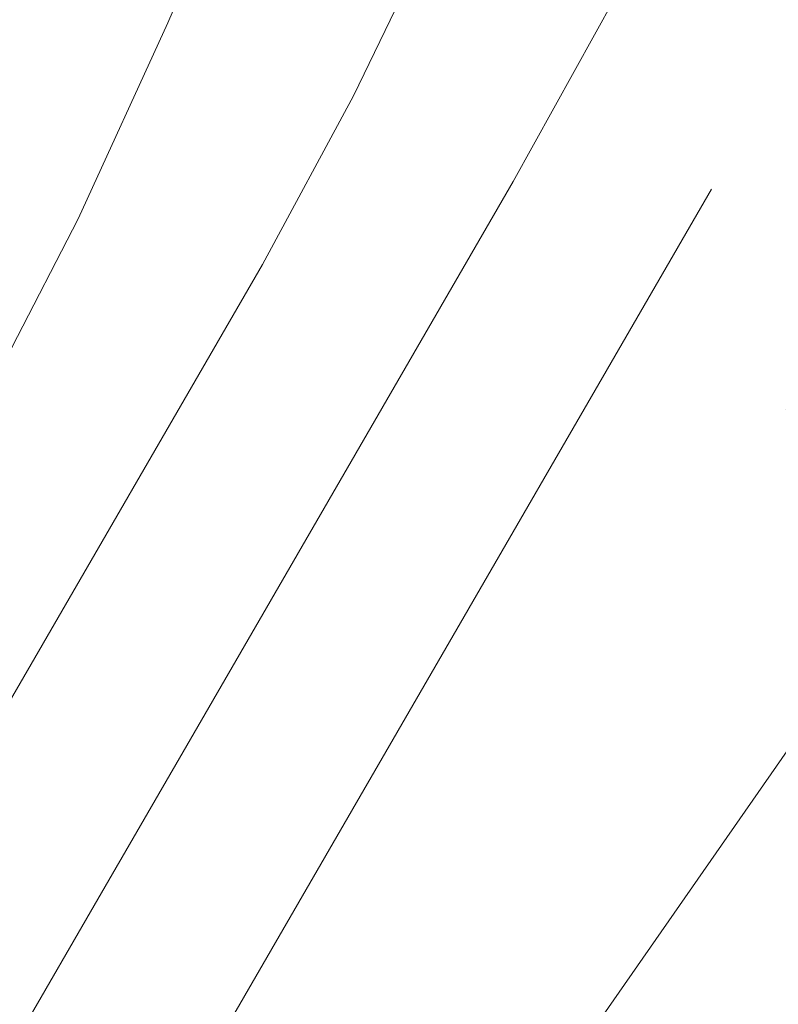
# Model space of a CAD drawing. Extents: x 1926935 to 1928139, y 199322 to 200300.
# Tile 6 of 256: x 1927226.43 to 1927231.6, y 199446.73 to 199453.44. Entities that reach past the tile are written whole.
import ezdxf

# ---------------------------------------------------------------- set-up
doc = ezdxf.new("R2010")
doc.units = 0
doc.header["$MEASUREMENT"] = 0
for name, pattern in [('DGN Style 2', [14.030763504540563, 8.418458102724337, -5.612305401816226]), ('DGN Style 3', [19.64306890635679, 14.03076350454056, -5.612305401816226]), ('treert', [0.2999994, -0.1499997, -0.1499997])]:
    doc.linetypes.add(name, pattern=pattern)
for name, color, linetype, lineweight in [('DT_X_Contour_Major', 132, 'DGN Style 3', 30), ('DT_X_Contour_Minor', 136, 'DGN Style 3', 0), ('DT_X_Terrain_Ground_Line', 92, 'DGN Style 3', 13), ('SV_X_Top_of_Bank', 97, 'DGN Style 2', 0), ('VG_X_Tree_Line_Rt', 3, 'treert', 0)]:
    doc.layers.add(name, color=color, linetype=linetype, lineweight=lineweight)

# ---------------------------------------------------------------- blocks, each defined once
blk = doc.blocks.new('*U2117', base_point=(1927600.1255, 199832.7095, 682.6088333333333))
at = {"layer": 'DT_X_Contour_Major', "elevation": 714.9999999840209, "flags": 128}
blk.add_lwpolyline([(1927550.322298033, 199578.1028711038), (1927546.807933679, 199580.9571363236), (1927546.035043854, 199581.5024553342), (1927545.22253053, 199581.9151558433), (1927544.370393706, 199582.1952378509), (1927543.478633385, 199582.3427013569), (1927541.047774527, 199582.5591127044), (1927540.202149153, 199582.6073200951), (1927539.488417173, 199582.5896337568), (1927538.906578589, 199582.5060536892), (1927538.4566334, 199582.3565798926), (1927537.432637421, 199581.8701247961), (1927536.30178448, 199581.6795864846), (1927533.677222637, 199581.4728128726), (1927529.558951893, 199581.2498039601), (1927523.946972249, 199581.0105597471), (1927506.99008133, 199580.3509281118), (1927501.418047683, 199580.1323892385), (1927497.41961493, 199579.9714963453), (1927494.99478307, 199579.8682494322), (1927494.143552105, 199579.8226484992), (1927493.971737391, 199579.7779073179), (1927493.772953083, 199579.7773998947), (1927493.305461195, 199579.8094335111), (1927492.569261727, 199579.874008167), (1927491.564354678, 199579.9711238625), (1927487.067855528, 199580.4175299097), (1927482.235658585, 199580.8895550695), (1927478.861931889, 199581.2175374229), (1927469.014102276, 199582.1739079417), (1927465.743985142, 199582.476559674), (1927463.319505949, 199582.6672369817), (1927461.740664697, 199582.745939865), (1927461.007461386, 199582.7126683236), (1927459.559001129, 199582.2961274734), (1927441.331092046, 199569.9678992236), (1927439.151486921, 199568.4930837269), (1927437.706483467, 199567.5146357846), (1927436.996081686, 199567.0325553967), (1927436.08114583, 199566.4088311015), (1927435.731863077, 199566.1607914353), (1927435.370216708, 199565.884465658), (1927434.996206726, 199565.5798537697), (1927434.609833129, 199565.2469557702), (1927433.563018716, 199564.3215129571), (1927432.862742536, 199563.724284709), (1927431.547024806, 199562.6266820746), (1927429.615865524, 199561.0287050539), (1927427.069264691, 199558.9303536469), (1927419.457740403, 199552.6675840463), (1927416.909482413, 199550.6081084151), (1927414.973351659, 199549.1267587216), (1927413.649348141, 199548.2235349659), (1927412.937471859, 199547.898437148), (1927411.855304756, 199547.8023442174), (1927411.448699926, 199547.7005221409), (1927411.040510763, 199547.4671256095), (1927410.630737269, 199547.1021546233), (1927410.219379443, 199546.605609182), (1927409.120312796, 199545.1060553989), (1927408.500474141, 199544.3559004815), (1927407.46525816, 199543.2301010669), (1927406.014664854, 199541.7286571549), (1927404.148694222, 199539.8515687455), (1927398.618936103, 199534.3451403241), (1927396.701273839, 199532.4551441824), (1927395.095605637, 199530.9149770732), (1927393.801931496, 199529.7246389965), (1927392.820251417, 199528.8841299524), (1927390.618429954, 199527.1092112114), (1927389.67708253, 199526.3588110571), (1927388.504406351, 199525.4387996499), (1927387.100401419, 199524.3491769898), (1927385.465067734, 199523.0899430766), (1927380.79573957, 199519.5058376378), (1927379.113526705, 199518.1949713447), (1927377.568884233, 199516.9504515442), (1927376.161812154, 199515.7722782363), (1927374.892310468, 199514.6604514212), (1927371.690399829, 199511.7840419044), (1927370.453575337, 199510.6769465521), (1927369.144534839, 199509.5129676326), (1927367.763278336, 199508.292105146), (1927366.309805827, 199507.0143590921), (1927362.33759113, 199503.5311915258), (1927360.893409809, 199502.2620645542), (1927359.54002687, 199501.0670593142), (1927358.277442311, 199499.9461758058), (1927357.105656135, 199498.8994140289), (1927354.101957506, 199496.2068782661), (1927352.901148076, 199495.1037106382), (1927351.55149376, 199493.8136095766), (1927350.052994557, 199492.3365750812), (1927348.405650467, 199490.6726071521), (1927343.814273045, 199485.9861147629), (1927342.214010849, 199484.3610657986), (1927340.856757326, 199483.0007881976), (1927339.742512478, 199481.90528196), (1927338.871276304, 199481.0745470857), (1927336.871991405, 199479.212282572), (1927335.94189519, 199478.3601228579), (1927334.651070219, 199477.200342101), (1927332.999516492, 199475.7329403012), (1927330.987234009, 199473.9579174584), (1927325.140175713, 199468.8143618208), (1927323.138422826, 199467.0400594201), (1927321.51845789, 199465.5748189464), (1927320.280280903, 199464.4186403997), (1927319.423891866, 199463.57152378), (1927317.649238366, 199461.7246286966), (1927316.764934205, 199460.8524383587), (1927315.443011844, 199459.6210386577), (1927313.683471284, 199458.0304295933), (1927311.486312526, 199456.0806111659), (1927305.043731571, 199450.4021495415), (1927302.854163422, 199448.4527728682), (1927301.117394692, 199446.8634890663), (1927299.83342538, 199445.6342981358), (1927299.002255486, 199444.7652000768), (1927297.389534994, 199442.9277290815), (1927296.613292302, 199442.0908423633), (1927295.494104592, 199440.9582854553), (1927294.031971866, 199439.5300583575), (1927292.226894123, 199437.80616107), (1927283.00299295, 199429.0714099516), (1927282.435866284, 199429.6719843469), (1927282.307514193, 199429.8143212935), (1927282.165512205, 199429.9839431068), (1927282.00986032, 199430.1808497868), (1927281.840558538, 199430.4050413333), (1927281.018633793, 199431.5149332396), (1927281.251842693, 199432.8817134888), (1927281.303497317, 199433.2108925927), (1927281.358514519, 199433.6126669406), (1927281.416894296, 199434.0870365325), (1927281.478636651, 199434.6340013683), (1927281.774613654, 199437.355892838), (1927281.962442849, 199438.9825246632), (1927281.991843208, 199439.3019988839), (1927281.999546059, 199439.5632936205), (1927281.985551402, 199439.7664088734), (1927281.949859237, 199439.9113446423), (1927281.732668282, 199440.4519594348), (1927280.543525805, 199443.6851064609), (1927280.310200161, 199444.4309743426), (1927280.119855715, 199445.2829435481), (1927279.97249247, 199446.2410140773), (1927279.868110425, 199447.3051859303), (1927279.64706657, 199450.2844459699), (1927279.560975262, 199451.3153854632), (1927279.468484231, 199452.1737589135), (1927279.369593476, 199452.8595663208), (1927279.264302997, 199453.372807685), (1927278.758014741, 199455.365279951), (1927276.054859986, 199460.9500372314), (1927275.527071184, 199462.0900084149), (1927275.10219967, 199463.1164545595), (1927274.780245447, 199464.0293756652), (1927274.561208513, 199464.8287717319), (1927273.779176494, 199468.2943949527), (1927273.586879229, 199468.7194879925), (1927273.546703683, 199468.8134411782), (1927273.508590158, 199468.913118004), (1927273.472538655, 199469.0185184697), (1927273.438549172, 199469.1296425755), (1927273.284742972, 199469.661576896), (1927272.218614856, 199469.3202732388), (1927271.982042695, 199469.2426083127), (1927271.729238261, 199469.1558865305), (1927271.460201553, 199469.060107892), (1927271.174932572, 199468.9552723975), (1927269.805802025, 199468.444907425), (1927267.293174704, 199466.5176704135), (1927266.579870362, 199465.9734183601), (1927265.516797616, 199465.1666209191), (1927264.103956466, 199464.0972780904), (1927262.341346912, 199462.7653898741), (1927253.299709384, 199455.9373056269), (1927254.643643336, 199467.8601362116), (1927255.072981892, 199470.3363496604), (1927255.785025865, 199472.6552054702), (1927256.779775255, 199474.8167036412), (1927258.057230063, 199476.8208441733), (1927261.840716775, 199481.9554087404), (1927263.083983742, 199483.6435459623), (1927263.976169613, 199484.8570342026), (1927264.517274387, 199485.5958734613), (1927264.707298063, 199485.8600637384), (1927264.745919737, 199485.9317058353), (1927264.767206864, 199485.9739189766), (1927264.80210199, 199486.0468268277), (1927264.850605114, 199486.1504293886), (1927264.912716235, 199486.2847266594), (1927265.234320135, 199486.9830682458), (1927264.433797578, 199486.8907279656), (1927263.963805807, 199486.8230377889), (1927262.89691159, 199486.6595416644), (1927261.233114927, 199486.4002395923), (1927258.972415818, 199486.0451315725), (1927247.02971427, 199484.1644136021), (1927245.783083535, 199481.2383311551), (1927245.542360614, 199480.6690949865), (1927245.354462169, 199480.2154218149), (1927245.219388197, 199479.8773116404), (1927245.137138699, 199479.654764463), (1927244.988239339, 199479.2153893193), (1927244.973340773, 199478.9484505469), (1927245.040319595, 199478.4771655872), (1927245.189175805, 199477.8015344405), (1927245.419909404, 199476.9215571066), (1927246.144368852, 199474.3024893), (1927246.217834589, 199473.2730304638), (1927245.894887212, 199472.1489548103), (1927245.175526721, 199470.9302623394), (1927244.059753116, 199469.6169530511), (1927240.555806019, 199465.9886391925), (1927239.364114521, 199464.6946950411), (1927238.417000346, 199463.5340979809), (1927237.714463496, 199462.5068480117), (1927237.256503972, 199461.6129451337), (1927236.36138167, 199459.4070002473), (1927235.912726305, 199458.4154488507), (1927235.238101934, 199457.0952533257), (1927234.337508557, 199455.4464136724), (1927233.210946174, 199453.4689298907), (1927229.905487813, 199447.7574476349), (1927228.820650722, 199445.8829639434), (1927228.045233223, 199444.5431245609), (1927227.579235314, 199443.7379294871), (1927227.422656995, 199443.4673787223), (1927227.417674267, 199443.4587690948), (1927227.409241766, 199443.4443278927), (1927227.387681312, 199443.4074615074), (1927227.352992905, 199443.3481699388), (1927227.305176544, 199443.2664531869), (1927227.16016231, 199443.0186416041), (1927227.030991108, 199442.7755510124), (1927226.752238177, 199442.2321379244), (1927226.323903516, 199441.3884023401), (1927225.745987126, 199440.2443442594), (1927222.70001994, 199434.2046540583)], dxfattribs=at)
at = {"layer": 'DT_X_Contour_Minor', "flags": 128}
for points, elevation in [([(1927597.534320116, 199579.910071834), (1927597.148359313, 199580.0078657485), (1927597.066630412, 199580.0307705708), (1927596.986855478, 199580.0575733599), (1927596.909034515, 199580.0882741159), (1927596.833167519, 199580.1228728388), (1927596.633460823, 199580.2203333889), (1927596.025875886, 199580.5866519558), (1927594.352901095, 199581.6125122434), (1927591.614536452, 199583.2979142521), (1927576.246916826, 199592.7754302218), (1927572.434795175, 199595.1260609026), (1927569.671329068, 199596.8285237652), (1927567.956518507, 199597.8828188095), (1927567.290363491, 199598.2889460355), (1927566.912157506, 199598.5077282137), (1927566.297179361, 199598.7140035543), (1927564.735899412, 199599.1687429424), (1927562.22831766, 199599.871946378), (1927558.774434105, 199600.8236138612), (1927548.30234222, 199603.6926792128), (1927544.860152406, 199604.6397376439), (1927542.387651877, 199605.3291139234), (1927540.884840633, 199605.7608080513), (1927540.351718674, 199605.9348200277), (1927540.12642453, 199606.1456175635), (1927538.713676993, 199605.7198129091), (1927538.211324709, 199605.5271668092), (1927537.309731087, 199605.1317162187), (1927536.008896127, 199604.5334611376), (1927534.308819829, 199603.7324015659), (1927529.242961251, 199601.3258367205), (1927527.408079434, 199600.5294665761), (1927525.702827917, 199599.9452797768), (1927524.127206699, 199599.5732763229), (1927522.681215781, 199599.4134562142), (1927518.9980804, 199599.2701803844), (1927517.278134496, 199599.089993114), (1927514.880648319, 199598.6568881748), (1927511.80562187, 199597.9708655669), (1927508.053055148, 199597.0319252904), (1927497.142823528, 199594.1908609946), (1927493.250317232, 199593.2897472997), (1927489.755472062, 199592.7172044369), (1927486.658288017, 199592.473232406), (1927483.958765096, 199592.5578312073), (1927472.288867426, 199593.7192908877), (1927464.032513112, 199588.5904509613), (1927462.000013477, 199587.3234509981), (1927461.329585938, 199586.9030442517), (1927459.849176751, 199585.9713758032), (1927458.999642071, 199585.4196415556), (1927457.561344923, 199584.4631901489), (1927455.534285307, 199583.1020215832), (1927452.918463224, 199581.3361358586), (1927442.509214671, 199574.2955459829), (1927438.780783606, 199571.7695046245), (1927437.701058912, 199571.035401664), (1927435.519118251, 199569.5479428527), (1927434.686148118, 199568.9564174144), (1927433.823693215, 199568.2974352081), (1927432.931753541, 199567.5709962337), (1927432.010329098, 199566.7771004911), (1927429.513884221, 199564.5701028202), (1927428.423276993, 199563.6225731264), (1927427.023788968, 199562.4352322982), (1927425.315420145, 199561.0080803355), (1927423.298170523, 199559.3411172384), (1927417.506997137, 199554.5761341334), (1927415.52846325, 199553.0056708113), (1927413.936241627, 199551.8680181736), (1927412.730332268, 199551.1631762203), (1927411.910735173, 199550.8911449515), (1927410.240225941, 199550.7428091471), (1927409.612562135, 199550.5856294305), (1927408.982452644, 199550.2253421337), (1927408.349897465, 199549.6619472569), (1927407.7148966, 199548.8954448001), (1927406.018300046, 199546.5806281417), (1927405.272445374, 199545.6327180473), (1927404.307328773, 199544.5251002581), (1927403.122950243, 199543.257774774), (1927401.719309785, 199541.8307415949), (1927397.683919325, 199537.8123761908), (1927396.223404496, 199536.3838942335), (1927394.868402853, 199535.1122224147), (1927393.618914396, 199533.9973607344), (1927392.474939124, 199533.0393091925), (1927389.565022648, 199530.6935852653), (1927388.320942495, 199529.7018600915), (1927386.771139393, 199528.4859775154), (1927384.915613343, 199527.0459375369), (1927382.754364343, 199525.3817401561), (1927376.583403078, 199520.6450039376), (1927374.463172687, 199519.0050751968), (1927372.73070246, 199517.6378411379), (1927371.3859924, 199516.5433017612), (1927370.429042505, 199515.7214570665), (1927368.394189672, 199513.8934641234), (1927367.491872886, 199513.0879102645), (1927366.311062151, 199512.0422433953), (1927364.851757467, 199510.7564635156), (1927363.113958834, 199509.2305706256), (1927356.386907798, 199503.3301879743), (1927354.97621076, 199502.0885339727), (1927353.876412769, 199501.1164102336), (1927353.087513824, 199500.4138167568), (1927351.398315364, 199498.8996078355), (1927350.578257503, 199498.1314623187), (1927349.384982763, 199496.9626824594), (1927347.818491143, 199495.3932682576), (1927345.878782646, 199493.4232197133), (1927340.208604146, 199487.6355778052), (1927338.304384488, 199485.695809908), (1927336.844359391, 199484.2172376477), (1927335.828528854, 199483.1998610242), (1927335.256892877, 199482.6436800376), (1927334.324789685, 199481.7754582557), (1927333.682502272, 199481.1946116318), (1927332.454717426, 199480.1032380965), (1927330.641435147, 199478.5013376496), (1927328.242655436, 199476.3889102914), (1927321.065246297, 199470.0750681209), (1927318.694816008, 199467.9873711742), (1927316.966582, 199466.4596619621), (1927315.88054427, 199465.4919404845), (1927315.43670282, 199465.0842067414), (1927315.109387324, 199464.7435670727), (1927314.886637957, 199464.5301266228), (1927314.463876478, 199464.1452850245), (1927313.841102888, 199463.5890422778), (1927313.018317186, 199462.8613983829), (1927308.711955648, 199459.0657908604), (1927307.796577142, 199463.7533597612), (1927307.614053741, 199464.6446573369), (1927307.458788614, 199465.3095919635), (1927307.330781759, 199465.7481636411), (1927307.230033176, 199465.9603723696), (1927306.82347576, 199466.4224995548), (1927307.456662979, 199468.8319754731), (1927307.542512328, 199469.1690211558), (1927307.610023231, 199469.4436230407), (1927307.659195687, 199469.6557811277), (1927307.803962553, 199470.3044871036), (1927307.838230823, 199470.4412431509), (1927307.868675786, 199470.548545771), (1927307.89529744, 199470.626394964), (1927308.010610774, 199470.9209665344), (1927308.024995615, 199471.09001293), (1927308.028173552, 199471.1635387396), (1927308.035102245, 199471.5343998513), (1927308.056802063, 199473.3933739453), (1927306.703505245, 199482.4356228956), (1927306.440560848, 199484.1668913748), (1927306.231712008, 199485.4854472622), (1927306.076958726, 199486.391290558), (1927305.976301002, 199486.884421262), (1927305.632787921, 199488.2227018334), (1927303.177973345, 199493.8766696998), (1927302.691129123, 199495.0129329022), (1927302.282659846, 199495.9985934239), (1927301.952565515, 199496.8336512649), (1927301.700846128, 199497.5181064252), (1927300.709030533, 199500.3608242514), (1927300.454730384, 199500.8554896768), (1927300.406792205, 199500.9601563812), (1927300.371963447, 199501.0621570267), (1927300.35024411, 199501.161491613), (1927300.341634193, 199501.2581601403), (1927300.332043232, 199501.7030591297), (1927299.454351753, 199501.4926446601), (1927299.270470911, 199501.4603237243), (1927299.094981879, 199501.4535385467), (1927298.927884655, 199501.4722891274), (1927298.76917924, 199501.5165754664), (1927298.048134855, 199501.7828284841), (1927294.044046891, 199499.3257309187), (1927293.118032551, 199498.737560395), (1927292.056027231, 199498.0260906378), (1927290.858030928, 199497.1913216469), (1927289.524043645, 199496.2332534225), (1927282.981457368, 199491.4745701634), (1927287.545215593, 199501.8038666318), (1927288.647242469, 199504.1538686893), (1927289.997426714, 199506.777033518), (1927291.595768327, 199509.673361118), (1927293.442267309, 199512.8428514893), (1927302.638296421, 199528.271186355), (1927291.757588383, 199525.542263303), (1927289.403853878, 199524.929656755), (1927287.005810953, 199524.2613755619), (1927284.563459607, 199523.5374197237), (1927282.07679984, 199522.7577892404), (1927275.386629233, 199520.604541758), (1927272.937307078, 199519.8670680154), (1927270.60696857, 199519.2695823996), (1927268.395613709, 199518.8120849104), (1927266.303242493, 199518.494575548), (1927256.816471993, 199517.339504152), (1927252.100773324, 199510.3561716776), (1927251.173499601, 199508.9749933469), (1927250.412692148, 199507.8243151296), (1927249.818350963, 199506.9041370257), (1927249.390476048, 199506.2144590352), (1927248.471431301, 199504.6826512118), (1927248.035149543, 199503.86381251), (1927247.415587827, 199502.556152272), (1927246.612746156, 199500.7596704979), (1927245.626624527, 199498.4743671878), (1927242.752593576, 199491.7284629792), (1927241.745126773, 199489.3248554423), (1927240.87824958, 199487.1734609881), (1927240.151961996, 199485.2742796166), (1927239.566264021, 199483.6273113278), (1927238.191855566, 199479.5716800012), (1927237.757013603, 199478.1825917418), (1927237.483294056, 199477.0570504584), (1927237.370696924, 199476.195056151), (1927237.419222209, 199475.5966088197), (1927237.763452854, 199474.3521452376), (1927237.798360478, 199473.8629925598), (1927237.644910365, 199473.3288822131), (1927237.303102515, 199472.7498141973), (1927236.772936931, 199472.1257885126), (1927235.108018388, 199470.4017764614), (1927234.43533812, 199469.5246361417), (1927233.665986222, 199468.1862242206), (1927232.799962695, 199466.3865406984), (1927231.837267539, 199464.1255855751), (1927229.141184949, 199457.4813431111), (1927228.209902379, 199455.2206285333), (1927227.438116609, 199453.4216666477), (1927226.82582764, 199452.0844574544), (1927226.373035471, 199451.2090009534), (1927224.478313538, 199447.9362814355), (1927221.265529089, 199442.4448288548), (1927221.25838784, 199442.4306688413)], 711.0000000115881), ([(1927591.420658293, 199579.2795638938), (1927576.565468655, 199591.3445198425), (1927567.61792777, 199596.8629217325), (1927567.060601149, 199597.2061473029), (1927566.860003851, 199597.3291298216), (1927566.800716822, 199597.3634258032), (1927566.692157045, 199597.3990918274), (1927566.410942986, 199597.480367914), (1927565.957074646, 199597.6072540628), (1927562.003919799, 199598.6911560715), (1927546.664004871, 199600.0568181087), (1927543.565753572, 199600.207409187), (1927540.84524893, 199600.0738986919), (1927538.502490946, 199599.6562866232), (1927536.537479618, 199598.9545729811), (1927531.801111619, 199596.704534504), (1927529.918792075, 199595.9534735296), (1927527.82410944, 199595.387819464), (1927525.517063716, 199595.0075723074), (1927522.997654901, 199594.8127320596), (1927515.996080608, 199594.5403672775), (1927513.31311276, 199594.3505921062), (1927510.515389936, 199593.9855401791), (1927507.602912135, 199593.4452114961), (1927504.575679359, 199592.7296060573), (1927496.350051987, 199590.5876225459), (1927493.260831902, 199589.9236179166), (1927490.162392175, 199589.5380916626), (1927487.054732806, 199589.4310437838), (1927483.937853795, 199589.6024742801), (1927469.370905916, 199591.0522661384), (1927464.295071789, 199587.8995124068), (1927463.292262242, 199587.2762181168), (1927462.459191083, 199586.7575154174), (1927461.795858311, 199586.3434043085), (1927461.302263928, 199586.0338847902), (1927460.21233009, 199585.3479548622), (1927459.470861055, 199584.8632871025), (1927458.06390433, 199583.9237312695), (1927455.991459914, 199582.5292873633), (1927453.253527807, 199580.6799553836), (1927445.065058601, 199575.1418860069), (1927440.109321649, 199571.7883110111), (1927437.524814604, 199570.0346900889), (1927435.659625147, 199568.7631649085), (1927434.94757686, 199568.257510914), (1927434.210324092, 199567.6941928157), (1927433.447866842, 199567.0732106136), (1927432.66020511, 199566.3945643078), (1927430.526167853, 199564.5079553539), (1927429.533143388, 199563.6480010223), (1927428.154597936, 199562.4830947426), (1927426.390531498, 199561.0132365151), (1927424.240944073, 199559.2384263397), (1927417.994682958, 199554.0989966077), (1927415.873718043, 199552.4062802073), (1927414.195519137, 199551.182703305), (1927412.960086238, 199550.4282659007), (1927412.167419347, 199550.1429679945), (1927410.643995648, 199550.0076929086), (1927410.071596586, 199549.8643526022), (1927409.496967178, 199549.535787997), (1927408.920107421, 199549.0219990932), (1927408.341017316, 199548.3229858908), (1927406.79380324, 199546.211984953), (1927406.079452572, 199545.3135136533), (1927405.096811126, 199544.2013504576), (1927403.845878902, 199542.875495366), (1927402.326655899, 199541.3359483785), (1927397.917673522, 199536.9455672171), (1927396.342871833, 199535.4017067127), (1927394.925203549, 199534.0629110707), (1927393.664668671, 199532.9291802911), (1927392.561267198, 199532.0005143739), (1927389.828374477, 199529.7974917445), (1927388.659977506, 199528.866097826), (1927387.204456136, 199527.7241830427), (1927385.461810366, 199526.3717473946), (1927383.432040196, 199524.8087908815), (1927377.636487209, 199520.3602123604), (1927375.625761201, 199518.8025492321), (1927373.940247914, 199517.4659937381), (1927372.579947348, 199516.3505458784), (1927371.544859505, 199515.456205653), (1927369.218242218, 199513.3661085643), (1927368.232298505, 199512.4851693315), (1927367.019430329, 199511.4099244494), (1927365.57963769, 199510.1403739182), (1927363.912920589, 199508.6765177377), (1927359.165775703, 199504.5138270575), (1927357.51353331, 199503.0631571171), (1927356.117164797, 199501.833165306), (1927354.976670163, 199500.8238516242), (1927354.09204941, 199500.0352160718), (1927352.074225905, 199498.2264254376), (1927351.158980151, 199497.3745243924), (1927349.926610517, 199496.1754142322), (1927348.377117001, 199494.6290949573), (1927346.510499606, 199492.7355665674), (1927341.110021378, 199487.2232120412), (1927339.281791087, 199485.3621238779), (1927337.847458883, 199483.9131252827), (1927336.807024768, 199482.8762162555), (1927336.160488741, 199482.2513967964), (1927334.96159012, 199481.1346643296), (1927334.247350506, 199480.4859894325), (1927333.003805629, 199479.3775140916), (1927331.230955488, 199477.8092383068), (1927328.928800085, 199475.7811620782), (1927322.083978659, 199469.7598915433), (1927319.805717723, 199467.7505432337), (1927318.104550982, 199466.2384512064), (1927316.980478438, 199465.2236154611), (1927316.43350009, 199464.706035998), (1927315.74435009, 199463.9888324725), (1927315.275359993, 199463.5394419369), (1927314.385252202, 199462.7291729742), (1927313.074026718, 199461.5580255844), (1927311.34168354, 199460.0259997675), (1927302.274807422, 199452.0344962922), (1927301.879412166, 199454.0592789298), (1927301.766144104, 199454.4834057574), (1927301.595795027, 199454.8880222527), (1927301.368364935, 199455.2731284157), (1927301.083853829, 199455.6387242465), (1927299.6229463, 199457.2993140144), (1927300.10043785, 199459.1135911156), (1927300.205515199, 199459.5009237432), (1927300.31610801, 199459.8853742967), (1927300.432216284, 199460.2669427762), (1927300.55384002, 199460.6456291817), (1927301.13428687, 199462.406107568), (1927301.136190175, 199463.7678581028), (1927301.139541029, 199464.0404885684), (1927301.14877789, 199464.2747725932), (1927301.163900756, 199464.4707101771), (1927301.184909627, 199464.6283013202), (1927301.296685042, 199465.2742516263), (1927300.445605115, 199468.0431990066), (1927300.256085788, 199468.7611941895), (1927300.052276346, 199469.7284880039), (1927299.83417679, 199470.9450804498), (1927299.601787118, 199472.4109715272), (1927298.483958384, 199479.8334933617), (1927298.08497399, 199482.0854845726), (1927297.934218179, 199482.6876987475), (1927297.652944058, 199483.5292021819), (1927297.241151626, 199484.6099948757), (1927296.698840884, 199485.9300768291), (1927293.856415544, 199492.6638175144), (1927293.245273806, 199493.8469728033), (1927291.882379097, 199494.3191353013), (1927291.724027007, 199494.3708303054), (1927291.623870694, 199494.4001222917), (1927291.581910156, 199494.4070112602), (1927291.521884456, 199494.3868860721), (1927288.863282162, 199492.4571487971), (1927276.184617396, 199483.2357734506), (1927283.871670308, 199500.6341202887), (1927285.42815295, 199504.0895165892), (1927286.803149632, 199506.999271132), (1927287.996660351, 199509.3633839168), (1927289.008685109, 199511.1818549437), (1927293.308000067, 199518.3948889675), (1927288.221066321, 199517.119066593), (1927287.120651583, 199516.8326616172), (1927285.999521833, 199516.5202277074), (1927284.857677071, 199516.1817648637), (1927283.695117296, 199515.817273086), (1927280.56733788, 199514.8105897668), (1927279.094912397, 199514.4259536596), (1927277.023470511, 199514.0270578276), (1927274.353012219, 199513.6139022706), (1927271.083537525, 199513.1864869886), (1927254.428284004, 199511.1586096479), (1927252.150520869, 199507.7855405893), (1927251.702631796, 199507.1184078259), (1927251.33514878, 199506.5626105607), (1927251.04807182, 199506.1181487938), (1927250.841400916, 199505.7850225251), (1927250.39748658, 199505.0451331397), (1927250.096116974, 199504.4368750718), (1927249.52494391, 199503.1670179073), (1927248.683967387, 199501.235561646), (1927247.573187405, 199498.642506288), (1927244.251369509, 199490.8455598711), (1927243.11133405, 199488.1394571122), (1927242.182591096, 199485.8688586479), (1927241.465140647, 199484.0337644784), (1927240.958982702, 199482.6341746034), (1927239.890951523, 199479.48260733), (1927239.56109541, 199478.3740564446), (1927239.372550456, 199477.4120792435), (1927239.325316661, 199476.5966757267), (1927239.419394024, 199475.9278458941), (1927239.858681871, 199474.3397312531), (1927239.903229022, 199473.7155020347), (1927239.707404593, 199473.03390036), (1927239.271208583, 199472.2949262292), (1927238.594640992, 199471.4985796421), (1927236.469965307, 199469.2984921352), (1927235.66753223, 199468.3171508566), (1927234.853739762, 199467.0231926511), (1927234.028587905, 199465.4166175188), (1927233.192076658, 199463.4974254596), (1927230.946234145, 199457.9627573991), (1927230.135608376, 199456.0193336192), (1927229.388112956, 199454.3400633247), (1927228.703747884, 199452.9249465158), (1927228.082513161, 199451.7739831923), (1927225.211045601, 199446.8132930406), (1927224.484952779, 199445.5722103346), (1927223.473146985, 199443.8431580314), (1927223.120607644, 199443.2350839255), (1927222.821843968, 199442.7076508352), (1927222.576855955, 199442.2608587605), (1927222.385643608, 199441.8947077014), (1927221.618795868, 199440.3741651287)], 712.0000000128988), ([(1927577.721204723, 199578.8873329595), (1927565.712908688, 199588.6401241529), (1927563.072007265, 199590.5034346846), (1927560.295715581, 199591.9135986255), (1927557.384033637, 199592.8706159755), (1927554.336961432, 199593.3744867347), (1927546.030915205, 199594.1139466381), (1927543.141482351, 199594.2786673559), (1927540.702718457, 199594.2182345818), (1927538.714623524, 199593.9326483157), (1927537.177197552, 199593.4219085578), (1927533.678286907, 199591.759731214), (1927532.046456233, 199591.1955111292), (1927529.775147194, 199590.7494838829), (1927526.86435979, 199590.4216494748), (1927523.31409402, 199590.2120079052), (1927512.994080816, 199589.8105541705), (1927509.348091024, 199589.6111910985), (1927506.150131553, 199589.3141921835), (1927503.400202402, 199588.9195574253), (1927501.09830357, 199588.4272868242), (1927495.557280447, 199586.9843840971), (1927493.271346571, 199586.5574885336), (1927490.569312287, 199586.3589788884), (1927487.451177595, 199586.3888551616), (1927483.916942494, 199586.647117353), (1927466.452944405, 199588.3852413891), (1927463.19555837, 199586.3619806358), (1927462.017392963, 199585.6291109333), (1927461.274941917, 199585.1647253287), (1927460.575483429, 199584.7245339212), (1927459.942080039, 199584.3069326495), (1927458.566463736, 199583.3842723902), (1927456.448634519, 199581.9565531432), (1927444.972196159, 199574.196287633), (1927439.835141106, 199570.7204026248), (1927438.260545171, 199569.6535079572), (1927437.348570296, 199569.0339785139), (1927435.800132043, 199567.9783869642), (1927435.209005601, 199567.5586044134), (1927434.596954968, 199567.0909504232), (1927433.963980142, 199566.5754249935), (1927433.310081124, 199566.0120281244), (1927431.538451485, 199564.4458078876), (1927430.643009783, 199563.6734289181), (1927429.285406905, 199562.5309571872), (1927427.465642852, 199561.0183926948), (1927425.183717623, 199559.1357354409), (1927418.482368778, 199553.621859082), (1927416.218972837, 199551.8068896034), (1927414.454796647, 199550.4973884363), (1927413.189840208, 199549.6933555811), (1927412.424103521, 199549.3947910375), (1927411.047765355, 199549.2725766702), (1927410.530631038, 199549.1430757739), (1927410.011481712, 199548.8462338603), (1927409.490317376, 199548.3820509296), (1927408.967138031, 199547.7505269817), (1927407.569306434, 199545.8433417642), (1927406.88645977, 199544.9943092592), (1927405.886293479, 199543.8776006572), (1927404.56880756, 199542.4932159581), (1927402.934002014, 199540.8411551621), (1927398.151427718, 199536.0787582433), (1927396.462339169, 199534.4195191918), (1927394.982004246, 199533.0135997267), (1927393.710422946, 199531.8609998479), (1927392.647595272, 199530.9617195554), (1927390.091726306, 199528.9013982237), (1927388.999012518, 199528.0303355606), (1927387.63777288, 199526.9623885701), (1927386.00800739, 199525.6975572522), (1927384.109716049, 199524.235841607), (1927378.689571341, 199520.0754207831), (1927376.788349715, 199518.6000232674), (1927375.149793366, 199517.2941463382), (1927373.773902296, 199516.1577899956), (1927372.660676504, 199515.1909542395), (1927370.042294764, 199512.8387530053), (1927368.972724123, 199511.8824283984), (1927367.727798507, 199510.7776055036), (1927366.307517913, 199509.5242843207), (1927364.711882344, 199508.1224648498), (1927360.223047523, 199504.1862818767), (1927358.640158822, 199502.7961262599), (1927357.258118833, 199501.5777966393), (1927356.076927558, 199500.5312930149), (1927355.096584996, 199499.6566153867), (1927352.750136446, 199497.5532430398), (1927351.739702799, 199496.6175864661), (1927350.46823827, 199495.3881460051), (1927348.935742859, 199493.8649216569), (1927347.142216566, 199492.0479134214), (1927342.01143861, 199486.8108462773), (1927340.259197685, 199485.0284378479), (1927338.850558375, 199483.6090129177), (1927337.785520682, 199482.5525714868), (1927337.064084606, 199481.8591135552), (1927335.598390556, 199480.4938704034), (1927334.81219874, 199479.7773672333), (1927333.552893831, 199478.6517900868), (1927331.820475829, 199477.117138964), (1927329.614944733, 199475.173413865), (1927323.102711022, 199469.4447149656), (1927320.916619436, 199467.5137152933), (1927319.242519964, 199466.0172404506), (1927318.080412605, 199464.9552904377), (1927317.43029736, 199464.3278652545), (1927316.379312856, 199463.2340978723), (1927315.698681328, 199462.5792529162), (1927314.445025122, 199461.4350435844), (1927312.618344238, 199459.8014698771), (1927310.218638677, 199457.6785317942), (1927303.055390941, 199451.3648777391), (1927300.696862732, 199449.2839953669), (1927298.993713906, 199447.7765887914), (1927297.945944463, 199446.8426580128), (1927297.553554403, 199446.482203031), (1927297.381020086, 199446.285624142), (1927297.297975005, 199446.196091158), (1927297.178240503, 199446.0749263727), (1927297.021816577, 199445.9221297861), (1927296.828703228, 199445.7377013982), (1927295.841898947, 199444.8032280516), (1927293.612375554, 199447.1642432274), (1927293.193102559, 199447.6086044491), (1927292.8907936, 199447.9298244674), (1927292.705448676, 199448.1279032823), (1927292.637067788, 199448.2028408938), (1927292.590873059, 199448.2652202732), (1927292.67779254, 199448.7746340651), (1927292.72332749, 199448.9588257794), (1927292.822681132, 199449.2930807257), (1927292.975853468, 199449.7773989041), (1927293.182844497, 199450.4117803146), (1927294.274379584, 199453.7223744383), (1927294.275187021, 199454.3000677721), (1927294.283683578, 199454.4566119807), (1927294.308827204, 199454.6786617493), (1927294.3506179, 199454.9662170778), (1927294.409055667, 199455.3192779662), (1927294.720608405, 199457.119741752), (1927292.348384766, 199464.8376566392), (1927291.896197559, 199466.3338712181), (1927291.556303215, 199467.5148371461), (1927291.328701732, 199468.3805544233), (1927291.213393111, 199468.9310230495), (1927290.937302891, 199470.764296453), (1927289.84993964, 199476.9017106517), (1927289.605130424, 199478.1494621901), (1927289.336715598, 199479.2623964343), (1927289.044695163, 199480.2405133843), (1927288.729069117, 199481.0838130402), (1927287.201067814, 199484.7046377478), (1927287.028872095, 199485.0688782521), (1927286.990304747, 199485.1493268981), (1927286.948400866, 199485.2345697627), (1927286.903160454, 199485.3246068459), (1927286.85458351, 199485.4194381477), (1927286.620105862, 199485.8731707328), (1927285.988647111, 199486.0924423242), (1927285.841062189, 199486.1237702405), (1927285.668932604, 199486.1237804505), (1927285.472258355, 199486.0924729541), (1927285.251039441, 199486.0298477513), (1927284.161413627, 199485.6645221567), (1927277.448350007, 199480.7980803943), (1927276.1168032, 199479.8231710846), (1927274.999190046, 199478.9840610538), (1927274.095510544, 199478.2807503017), (1927273.405764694, 199477.7132388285), (1927271.851687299, 199476.3809406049), (1927271.307709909, 199475.9176664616), (1927270.841335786, 199475.5270676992), (1927270.452564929, 199475.209144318), (1927270.14139734, 199474.9638963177), (1927269.415088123, 199474.4068021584), (1927269.151244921, 199474.2047311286), (1927268.90444723, 199474.0163386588), (1927268.67469505, 199473.8416247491), (1927268.46198838, 199473.6805893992), (1927267.509130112, 199472.9610077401), (1927267.650761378, 199474.2175022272), (1927267.696007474, 199474.4784594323), (1927267.771046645, 199474.7228334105), (1927267.875878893, 199474.9506241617), (1927268.010504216, 199475.161831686), (1927268.40922918, 199475.7029407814), (1927268.58976513, 199475.9726922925), (1927268.832329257, 199476.3761150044), (1927269.136921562, 199476.913208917), (1927269.503542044, 199477.5839740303), (1927270.563900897, 199479.5509092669), (1927271.148339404, 199480.7098719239), (1927272.106385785, 199482.7115584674), (1927273.43804004, 199485.5559688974), (1927275.143302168, 199489.2431032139), (1927283.972943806, 199508.4160857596), (1927261.994580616, 199505.8808814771), (1927257.863463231, 199505.4039284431), (1927254.889409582, 199505.0595854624), (1927253.072419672, 199504.8478525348), (1927252.412493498, 199504.7687296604), (1927252.032653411, 199504.7089130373), (1927245.655855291, 199489.7413396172), (1927244.424503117, 199486.8295678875), (1927243.463360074, 199484.5089270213), (1927242.772426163, 199482.7794170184), (1927242.351701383, 199481.6410378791), (1927241.59004748, 199479.3935346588), (1927241.365177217, 199478.5655211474), (1927241.261806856, 199477.7671080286), (1927241.279936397, 199476.9982953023), (1927241.419565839, 199476.2590829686), (1927241.953910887, 199474.3273172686), (1927242.008097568, 199473.5680115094), (1927241.769898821, 199472.7389185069), (1927241.23931465, 199471.8400382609), (1927240.416345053, 199470.8713707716), (1927237.831912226, 199468.1952078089), (1927236.899726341, 199467.1096655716), (1927236.041493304, 199465.8601610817), (1927235.257213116, 199464.4466943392), (1927234.546885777, 199462.8692653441), (1927232.75128334, 199458.4441716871), (1927232.061314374, 199456.8180387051), (1927231.338109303, 199455.2584600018), (1927230.581668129, 199453.7654355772), (1927229.791990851, 199452.3389654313), (1927227.641869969, 199448.6237840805), (1927226.935197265, 199447.4027284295), (1927226.427769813, 199446.5259474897), (1927226.119587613, 199445.9934412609), (1927226.010650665, 199445.8052097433), (1927225.985812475, 199445.7622919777), (1927225.943777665, 199445.6903046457), (1927225.836301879, 199445.5065309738), (1927225.663385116, 199445.210970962), (1927225.425027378, 199444.8036246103), (1927224.702152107, 199443.5683192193), (1927224.424068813, 199443.0819062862), (1927224.131975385, 199442.5491465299), (1927223.825871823, 199441.9700399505), (1927223.505758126, 199441.3445865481), (1927221.979203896, 199438.3176614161)], 713.0000000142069), ([(1927564.021751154, 199578.4951020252), (1927556.260421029, 199584.7986301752), (1927554.55352542, 199586.0029449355), (1927552.759122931, 199586.9143771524), (1927550.877213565, 199587.5329268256), (1927548.907797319, 199587.8585939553), (1927543.539344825, 199588.3365295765), (1927541.671815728, 199588.4429936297), (1927540.095567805, 199588.4039340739), (1927538.810601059, 199588.2193509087), (1927537.816915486, 199587.8892441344), (1927535.555462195, 199586.8149279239), (1927534.174120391, 199586.4375487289), (1927531.726184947, 199586.1111483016), (1927528.211655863, 199585.8357266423), (1927523.630533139, 199585.6112837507), (1927509.992081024, 199585.0807410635), (1927505.383069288, 199584.8717900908), (1927501.784873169, 199584.6428441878), (1927499.197492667, 199584.3939033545), (1927497.620927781, 199584.1249675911), (1927494.764508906, 199583.3811456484), (1927493.28186124, 199583.1913591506), (1927490.976232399, 199583.1798661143), (1927487.847622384, 199583.3466665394), (1927483.896031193, 199583.6917604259), (1927463.534982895, 199585.7182166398), (1927462.096044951, 199584.8244488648), (1927461.575594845, 199584.5007064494), (1927461.38754798, 199584.3833109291), (1927461.247619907, 199584.2955658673), (1927460.938636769, 199584.1011129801), (1927460.413299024, 199583.7505781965), (1927459.069023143, 199582.8448135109), (1927456.905809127, 199581.3838189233), (1927453.923656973, 199579.3675944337), (1927439.560960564, 199569.6524942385), (1927437.172325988, 199568.0332669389), (1927435.940638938, 199567.19360902), (1927435.470434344, 199566.8596979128), (1927434.983585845, 199566.4877080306), (1927434.480093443, 199566.0776393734), (1927433.959957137, 199565.629491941), (1927432.550735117, 199564.3836604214), (1927431.752876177, 199563.698856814), (1927430.416215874, 199562.5788196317), (1927428.540754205, 199561.0235488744), (1927426.126491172, 199559.0330445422), (1927418.970054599, 199553.1447215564), (1927416.564227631, 199551.2074989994), (1927414.714074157, 199549.8120735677), (1927413.419594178, 199548.9584452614), (1927412.680787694, 199548.6466140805), (1927411.451535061, 199548.5374604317), (1927410.989665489, 199548.4217989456), (1927410.525996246, 199548.1566797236), (1927410.060527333, 199547.7421027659), (1927409.593258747, 199547.1780680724), (1927408.344809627, 199545.4746985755), (1927407.693466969, 199544.6751048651), (1927406.675775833, 199543.5538508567), (1927405.291736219, 199542.1109365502), (1927403.541348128, 199540.3463619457), (1927398.385181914, 199535.2119492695), (1927396.581806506, 199533.437331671), (1927395.038804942, 199531.9642883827), (1927393.756177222, 199530.7928194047), (1927392.733923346, 199529.9229247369), (1927390.355078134, 199528.0053047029), (1927389.338047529, 199527.1945732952), (1927388.071089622, 199526.2005940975), (1927386.554204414, 199525.02336711), (1927384.787391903, 199523.6628923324), (1927379.742655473, 199519.7906292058), (1927377.950938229, 199518.3974973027), (1927376.35933882, 199517.1222989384), (1927374.967857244, 199515.9650341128), (1927373.776493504, 199514.925702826), (1927370.86634731, 199512.3113974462), (1927369.713149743, 199511.2796874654), (1927368.436166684, 199510.1452865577), (1927367.035398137, 199508.9081947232), (1927365.510844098, 199507.5684119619), (1927361.280319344, 199503.8587366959), (1927359.766784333, 199502.5290954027), (1927358.39907287, 199501.3224279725), (1927357.177184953, 199500.2387344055), (1927356.101120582, 199499.2780147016), (1927353.426046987, 199496.8800606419), (1927352.320425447, 199495.8606485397), (1927351.009866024, 199494.6008777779), (1927349.494368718, 199493.1007483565), (1927347.773933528, 199491.3602602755), (1927342.912855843, 199486.3984805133), (1927341.236604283, 199484.6947518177), (1927339.853657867, 199483.3049005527), (1927338.764016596, 199482.2289267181), (1927337.967680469, 199481.466830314), (1927336.235190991, 199479.8530764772), (1927335.377046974, 199479.068745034), (1927334.101982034, 199477.926066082), (1927332.40999617, 199476.4250396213), (1927330.301089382, 199474.5656656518), (1927324.121443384, 199469.129538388), (1927322.027521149, 199467.2768873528), (1927320.380488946, 199465.7960296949), (1927319.180346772, 199464.6869654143), (1927318.427094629, 199463.949694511), (1927317.014275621, 199462.479363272), (1927316.231807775, 199461.7158456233), (1927314.944018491, 199460.5280411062), (1927313.15090777, 199458.9159497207), (1927310.852475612, 199456.879571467), (1927304.049561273, 199450.8835136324), (1927301.775513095, 199448.8683841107), (1927300.055554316, 199447.3200389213), (1927298.889684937, 199446.2384780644), (1927298.277904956, 199445.6237015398), (1927297.38527754, 199444.6066765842), (1927296.955633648, 199444.143466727), (1927296.336172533, 199443.5166058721), (1927295.526894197, 199442.7260940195), (1927294.527798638, 199441.7719311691), (1927289.422445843, 199436.9373188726), (1927288.024120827, 199438.4181136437), (1927287.750308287, 199438.7114627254), (1927287.528152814, 199438.9568836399), (1927287.35765441, 199439.1543763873), (1927287.238813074, 199439.3039409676), (1927286.804753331, 199439.890076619), (1927287.451312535, 199443.684911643), (1927287.529002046, 199444.1567604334), (1927287.580901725, 199444.4884810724), (1927287.607011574, 199444.6800735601), (1927287.668681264, 199445.2472061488), (1927287.903884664, 199447.2841063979), (1927287.950607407, 199447.6811783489), (1927287.98997418, 199447.9994369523), (1927288.021984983, 199448.2388822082), (1927288.046639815, 199448.3995141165), (1927288.144531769, 199448.9652318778), (1927287.868770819, 199449.8624067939), (1927287.757276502, 199450.2659242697), (1927287.54097682, 199451.0919731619), (1927287.21987177, 199452.3405534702), (1927286.793961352, 199454.0116651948), (1927284.561833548, 199462.7960932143), (1927283.475398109, 199465.0406847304), (1927283.238329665, 199465.6093905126), (1927282.992739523, 199466.3535400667), (1927282.738627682, 199467.2731333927), (1927282.475994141, 199468.3681704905), (1927281.764275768, 199471.5221944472), (1927281.523681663, 199472.5969659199), (1927281.335688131, 199473.4557623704), (1927281.200295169, 199474.0985837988), (1927281.117502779, 199474.525430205), (1927280.966857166, 199475.375720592), (1927280.9115156, 199475.6687290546), (1927280.858475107, 199475.910036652), (1927280.80773569, 199476.0996433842), (1927280.759297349, 199476.2375492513), (1927280.538620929, 199476.7604746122), (1927280.201328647, 199477.4739389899), (1927280.136926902, 199477.6099571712), (1927280.088275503, 199477.7122412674), (1927280.05537445, 199477.7807912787), (1927280.038223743, 199477.8156072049), (1927279.994937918, 199477.8993686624), (1927279.878367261, 199477.9398473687), (1927279.804694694, 199477.9300645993), (1927279.633635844, 199477.883368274), (1927279.365190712, 199477.7997583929), (1927278.999359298, 199477.6792349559), (1927277.893960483, 199477.3086210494), (1927277.527126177, 199477.185692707), (1927277.255672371, 199477.0948681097), (1927277.079599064, 199477.0361472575), (1927276.998906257, 199477.0095301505), (1927276.910899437, 199476.9813561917), (1927276.881327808, 199476.9718527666), (1927276.858618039, 199476.96447296), (1927276.842770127, 199476.9592167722), (1927276.833784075, 199476.9560842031), (1927276.807860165, 199476.9464206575), (1927270.322699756, 199471.9721687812), (1927268.972877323, 199470.9384117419), (1927267.702764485, 199469.9689628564), (1927266.512361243, 199469.0638221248), (1927265.401667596, 199468.2229895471), (1927260.404419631, 199464.4491565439), (1927261.147202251, 199471.0388191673), (1927261.384494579, 199472.4074045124), (1927261.778036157, 199473.6890194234), (1927262.327826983, 199474.8836639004), (1927263.033867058, 199475.9913379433), (1927265.124972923, 199478.8291748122), (1927265.836874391, 199479.8081191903), (1927266.404249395, 199480.616574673), (1927266.827097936, 199481.2545412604), (1927267.105420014, 199481.7220189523), (1927267.65491027, 199482.7413076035), (1927267.957773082, 199483.3418954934), (1927268.454243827, 199484.3791926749), (1927269.144322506, 199485.8531991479), (1927270.028009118, 199487.7639149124), (1927274.603631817, 199497.6995768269), (1927263.214189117, 199496.3858045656), (1927260.913634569, 199496.1134829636), (1927258.893160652, 199495.8595634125), (1927257.152767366, 199495.6240459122), (1927255.692454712, 199495.4069304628), (1927249.531183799, 199494.4366631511), (1927245.719469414, 199485.4898353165), (1927244.983431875, 199483.7493313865), (1927244.408911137, 199482.3621743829), (1927243.9959072, 199481.3283643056), (1927243.744420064, 199480.6479011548), (1927243.289143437, 199479.3044619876), (1927243.169259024, 199478.7569858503), (1927243.151063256, 199478.1221368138), (1927243.234556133, 199477.399914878), (1927243.419737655, 199476.590320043), (1927244.049139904, 199474.3149032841), (1927244.112966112, 199473.4205209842), (1927243.832393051, 199472.4439366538), (1927243.207420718, 199471.3851502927), (1927242.238049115, 199470.2441619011), (1927239.193859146, 199467.0919234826), (1927238.13192045, 199465.9021802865), (1927237.229246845, 199464.6971295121), (1927236.485838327, 199463.4767711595), (1927235.901694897, 199462.2411052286), (1927234.556332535, 199458.9255859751), (1927233.987020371, 199457.616743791), (1927233.288105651, 199456.1768566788), (1927232.459588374, 199454.6059246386), (1927231.50146854, 199452.9039476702), (1927228.77367891, 199448.1906158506), (1927227.877924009, 199446.642846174), (1927227.236501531, 199445.534536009), (1927226.849411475, 199444.8656853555), (1927226.716653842, 199444.6362942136), (1927226.701743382, 199444.6105305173), (1927226.676509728, 199444.5673162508), (1927226.611991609, 199444.4569962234), (1927226.508189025, 199444.2795704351), (1927226.365101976, 199444.035038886), (1927225.931157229, 199443.2934804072), (1927225.727529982, 199442.9287286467), (1927225.442106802, 199442.3906422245), (1927225.07488769, 199441.6792211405), (1927224.625872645, 199440.7944653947), (1927222.339611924, 199436.2611577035)], 714.0000000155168)]:
    blk.add_lwpolyline(points, dxfattribs=dict(at, elevation=elevation))

msp = doc.modelspace()

# ---------------------------------------------------------------- linework, layer by layer
at = {"layer": 'SV_X_Top_of_Bank'}
msp.add_polyline3d([(1927224.184, 199425.737, 719.1175), (1927227.777, 199442.8807000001, 715.501900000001), (1927239.95, 199460.3640999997, 716.988099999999), (1927248.885, 199472.0642000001, 716.0142000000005), (1927264.526, 199486.1729000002, 715.075599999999), (1927285.116, 199509.7235, 712.8779999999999), (1927304.983, 199530.7530999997, 710.7487000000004), (1927322.796, 199550.9915, 709.310099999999), (1927342.414, 199570.9270999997, 707.3059999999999), (1927367.81, 199590.9409000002, 704.631599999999), (1927391.105, 199610.3354000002, 701.480599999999), (1927413.984, 199628.8592999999, 697.090099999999)], dxfattribs=at)
at = {"layer": 'VG_X_Tree_Line_Rt'}
msp.add_polyline3d([(1927224.184, 199425.737, 719.1175), (1927227.777, 199442.8807000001, 715.501900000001), (1927239.95, 199460.3640999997, 716.988099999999), (1927264.526, 199486.1729000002, 715.075599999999), (1927285.116, 199509.7235, 712.8779999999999), (1927304.983, 199530.7530999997, 710.7487000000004), (1927322.796, 199550.9915, 709.310099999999), (1927342.414, 199570.9270999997, 707.3059999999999), (1927367.81, 199590.9409000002, 704.631599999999), (1927391.105, 199610.3354000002, 701.480599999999), (1927413.984, 199628.8592999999, 697.090099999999), (1927438.656, 199650.9874000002, 689.9102000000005), (1927441.566, 199666.4837000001, 685.6032999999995), (1927428.293, 199680.7727000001, 686.7684000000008), (1927422.512, 199693.885, 684.244)], dxfattribs=at)

# ---------------------------------------------------------------- block references
at = {"layer": 'DT_X_Terrain_Ground_Line'}
msp.add_blockref('*U2117', (1927600.1255, 199832.7095, 682.6088333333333), dxfattribs=at)

doc.saveas('drawing.dxf')
